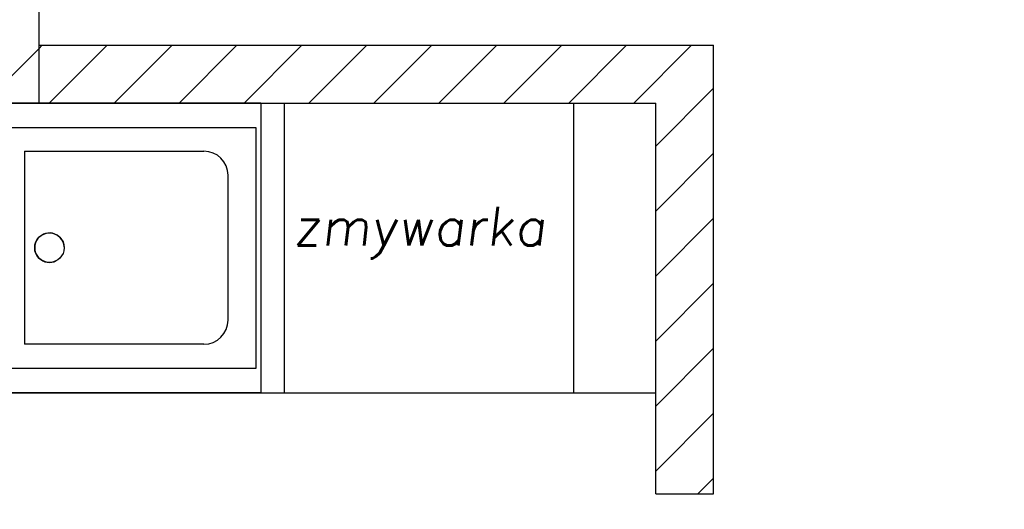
# Model space of a CAD drawing. Header units: millimetres. Extents: x -486876 to 553054, y -140324 to 834178.
# Tile 12 of 155: x -168119 to -166076, y 73259 to 74274. Entities that reach past the tile are written whole.
import ezdxf
from ezdxf.enums import TextEntityAlignment as Align

# ---------------------------------------------------------------- set-up
doc = ezdxf.new("R2010")
doc.units = ezdxf.units.MM
doc.linetypes.add('DASH2', pattern=[0.75, 0.5, -0.25])
doc.layers.add('_XREF', color=252, linetype='DASH2', lineweight=13)
doc.layers.add('XREF$0$ściana nośna', color=8, linetype='Continuous', lineweight=30)
for name, color, linetype in [('XREF$0$DRZWI', 8, 'Continuous'), ('XREF$0$MEBLE', 8, 'Continuous'), ('XREF$0$MEBLE_ŁAZIENKOWE_I_KUCHENNE', 8, 'Continuous'), ('XREF$0$nowe ściany', 8, 'Continuous'), ('XREF$0$WYMIARY', 9, 'Continuous'), ('XREF$0$WYPEŁNIENIA', 8, 'Continuous')]:
    doc.layers.add(name, color=color, linetype=linetype)
doc.styles.add('XREF$0$APLUS', font='arial.ttf', dxfattribs={"width": 0.6})
doc.styles.add('XREF$0$ROMANS', font='romans.shx')
pattern_1 = [(45, (-52999.899, 13162.694), (-6.7351921, 6.7351921), [])]

# ---------------------------------------------------------------- blocks, each defined once
blk = doc.blocks.new('XREF')
at = {"layer": 'XREF$0$WYPEŁNIENIA'}
h = blk.add_hatch(dxfattribs=at)
h.set_pattern_fill('ANSI31', color=256, scale=3)
h.set_pattern_definition(pattern_1)
h.paths.add_polyline_path([(2833.43, 10024.04), (2806.56, 10024.04), (2806.56, 10062.95), (2756.56, 10062.95), (2756.56, 10102.95), (2726.65, 10102.95), (2725.88, 10101.79), (2725.88, 10033.49), (2680.31, 10033.49), (2680.31, 10102.95), (2641.56, 10102.95), (2641.56, 10024.04), (2546.56, 10024.04), (2546.56, 9984.04), (2833.43, 9984.04)])
h.paths.add_polyline_path([(3067, 10024.04), (2833.43, 10024.04), (2833.43, 9984.04), (3067, 9984.04), (3067, 9994.04)])
h.paths.add_polyline_path([(2456.56, 10024.04), (2376.56, 10024.04), (2376.56, 10044.04), (2361.56, 10044.04), (2361.56, 10024.04), (2161.56, 10024.04), (2161.56, 10141.99), (2121.56, 10141.99), (2121.56, 9894.37), (1846.56, 9894.37), (1846.56, 9872.67), (1876.56, 9872.67), (2121.56, 9872.67), (2121.56, 9779.12), (2161.56, 9779.12), (2161.56, 9869.37), (2161.56, 9984.04), (2456.56, 9984.04)])
h.paths.add_polyline_path([(2376.56, 10304.91), (2361.56, 10304.91), (2361.56, 10144.04), (2371.64, 10144.04), (2376.56, 10144.04)])
h.paths.add_polyline_path([(2444.58, 10649.37), (2192.94, 10649.37), (2192.94, 10634.37), (2379.58, 10634.37), (2379.58, 10589.37), (2444.58, 10589.37)])
h.paths.add_polyline_path([(2161.56, 10634.37), (2192.94, 10634.37), (2192.94, 10649.37), (2161.56, 10649.37), (2161.56, 10704.67), (2121.56, 10704.67), (2121.56, 10581.7), (2161.56, 10581.7)])
h.paths.add_polyline_path([(2647.02, 10553.68), (2666.09, 10553.68), (2666.09, 10567.18), (2647.02, 10567.18)], flags=16)
h.paths.add_polyline_path([(2530.53, 10311.91), (2530.53, 10304.91), (2666.56, 10304.91), (2666.56, 10392.95), (2646.56, 10392.95), (2646.56, 10322.95), (2530.53, 10322.95)])
edge = h.paths.add_edge_path()
edge.add_line((2430.53, 10304.91), (2430.53, 10311.91))
edge.add_line((2430.53, 10311.91), (2433.03, 10311.91))
edge.add_line((2433.03, 10311.91), (2430.53, 10314.91))
edge.add_arc((2428.76, 10318.93), 4.39, 293.6835, 426.3165)
edge.add_line((2430.53, 10322.95), (2161.56, 10322.95))
edge.add_line((2161.56, 10322.95), (2161.56, 10418.77))
edge.add_line((2161.56, 10418.77), (2121.56, 10418.77))
edge.add_line((2121.56, 10418.77), (2121.56, 10304.91))
edge.add_line((2121.56, 10304.91), (2430.53, 10304.91))
h.paths.add_polyline_path([(2666.56, 10649.37), (2641.65, 10649.37), (2641.65, 10634.37), (2646.56, 10634.37), (2646.56, 10497.95), (2666.56, 10497.95)])
h = blk.add_hatch(dxfattribs=at)
h.set_pattern_fill('ANSI31', color=256, scale=3)
h.set_pattern_definition(pattern_1)
h.paths.add_polyline_path([(2558.56, 10304.91), (2546.56, 10304.91), (2546.56, 10206.27), (2556.56, 10206.27), (2558.56, 10206.27)])
h.paths.add_polyline_path([(2558.56, 10106.27), (2546.56, 10106.27), (2546.56, 10024.04), (2558.56, 10024.04)])
h.paths.add_polyline_path([(2161.56, 9779.12), (2121.56, 9779.12), (2121.56, 9694.37), (2161.56, 9694.37)])
h.paths.add_polyline_path([(2161.56, 9424.37), (2121.56, 9424.37), (2121.56, 9247.17), (1876.56, 9247.17), (1846.56, 9247.17), (1846.56, 9224.37), (2134.58, 9224.37), (2134.58, 9090.15), (2519.93, 9090.15), (2519.93, 9115.15), (2161.56, 9115.15)])
h.paths.add_polyline_path([(1876.56, 9441.47), (1846.56, 9441.47), (1846.56, 9404.47), (1876.56, 9404.47)])
h.paths.add_polyline_path([(1876.56, 9715.37), (1846.56, 9715.37), (1846.56, 9678.37), (1876.56, 9678.37)])
h.paths.add_polyline_path([(2699.1, 9115.15), (2648.93, 9115.15), (2648.93, 9090.15), (2699.1, 9090.15)])
h.paths.add_polyline_path([(2878.28, 9115.15), (2833.43, 9115.15), (2833.43, 9090.15), (2878.28, 9090.15)])
h.paths.add_polyline_path([(3386.56, 9321.43), (3541.76, 9319.38), (3541.76, 9339.38), (3386.56, 9341.43), (3386.56, 9472.15), (3361.56, 9472.15), (3361.56, 9115.15), (3007.28, 9115.15), (3007.28, 9090.15), (3386.56, 9090.15)])
h.paths.add_polyline_path([(3386.56, 9779.12), (3361.56, 9779.12), (3361.56, 9622.15), (3386.56, 9622.15)])
h.paths.add_polyline_path([(3386.56, 9871.31), (3361.56, 9871.31), (3361.56, 9779.12), (3386.56, 9779.12)])
h.paths.add_polyline_path([(3409.56, 10024.04), (3386.56, 10024.04), (3386.56, 10471.78), (3409.68, 10471.78), (3409.68, 10496.78), (3386.56, 10496.78), (3386.56, 10611.78), (3447.56, 10611.78), (3447.56, 10651.78), (3326.56, 10651.78), (3326.56, 10611.78), (3361.56, 10611.78), (3361.56, 10024.04), (3167, 10024.04), (3167, 9984.04), (3361.56, 9984.04), (3361.56, 9971.31), (3386.56, 9971.31), (3386.56, 9984.04), (3409.56, 9984.04)])
h.paths.add_polyline_path([(3221.56, 10651.78), (3201.56, 10651.78), (3201.56, 10666.78), (3176.56, 10666.78), (3176.56, 10322.95), (3201.56, 10322.95), (3201.56, 10611.78), (3221.56, 10611.78)])
h.paths.add_polyline_path([(2666.56, 10481.33), (2666.56, 10497.95), (2646.56, 10497.95), (2646.56, 10392.95), (2666.56, 10392.95)])
h.paths.add_polyline_path([(2833.43, 10649.37), (2666.56, 10649.37), (2666.56, 10637.37), (2833.43, 10637.37)])
h.paths.add_polyline_path([(2896.56, 10649.37), (2833.56, 10649.37), (2833.56, 10589.37), (2896.56, 10589.37)])
h.paths.add_polyline_path([(2896.56, 10649.37), (2884.56, 10649.37)])
h.paths.add_polyline_path([(3055.46, 10649.37), (2896.56, 10649.37), (2896.56, 10637.37), (3055.46, 10637.37)])
h.paths.add_polyline_path([(3033.87, 10637.37), (3021.87, 10637.37), (3021.87, 10496.71), (3033.87, 10496.71)])
h.paths.add_polyline_path([(3176.56, 10649.37), (3155.46, 10649.37), (3155.46, 10637.37), (3176.56, 10637.37)])
h.paths.add_polyline_path([(2806.56, 10316.91), (2666.56, 10316.91), (2666.56, 10304.91), (2794.56, 10304.91), (2794.56, 10223.94), (2806.56, 10223.94)])
at = {"layer": 'XREF$0$MEBLE', "lineweight": 25, "ltscale": 1.2}
for p, q in [((2717.49, 10304.91), (2717.49, 10244.91)), ((2777.49, 10304.91), (2777.49, 10244.91))]:
    blk.add_line(p, q, dxfattribs=at)
at = {"layer": 'XREF$0$MEBLE', "ltscale": 1.2}
blk.add_line((2558.56, 10244.91), (2794.56, 10244.91), dxfattribs=at)
at = {"layer": 'XREF$0$MEBLE_ŁAZIENKOWE_I_KUCHENNE'}
for p, q in [((2712.62, 10304.91), (2612.62, 10304.91)), ((2712.62, 10304.91), (2712.62, 10244.91)), ((2613.62, 10299.91), (2711.62, 10299.91)), ((2711.62, 10299.91), (2711.62, 10249.91)), ((2663.62, 10294.97), (2700.84, 10294.97)), ((2705.84, 10259.97), (2705.84, 10289.97)), ((2700.84, 10254.97), (2663.62, 10254.97)), ((2711.62, 10249.91), (2613.62, 10249.91)), ((2712.62, 10244.91), (2612.62, 10244.91))]:
    blk.add_line(p, q, dxfattribs=at)
blk.add_lwpolyline([(2663.62, 10294.97), (2663.62, 10254.97)], dxfattribs=at)
blk.add_circle((2668.79, 10274.97), 3.06, dxfattribs=at)
for centre, radius, start, end in [((2700.84, 10289.97), 5, 0, 90), ((2668.79, 10274.97), 3.06, 4.0066, 297.7973), ((2700.84, 10259.97), 5, 270, 0)]:
    blk.add_arc(centre, radius, start, end, dxfattribs=at)
at = {"layer": 'XREF$0$nowe ściany'}
for p, q in [((2666.56, 10316.91), (2806.56, 10316.91)), ((2806.56, 10223.94), (2806.56, 10316.91)), ((2666.56, 10304.91), (2794.56, 10304.91)), ((2794.56, 10223.94), (2794.56, 10304.91)), ((2794.56, 10223.94), (2806.56, 10223.94))]:
    blk.add_line(p, q, dxfattribs=at)
at = {"layer": 'XREF$0$ściana nośna'}
for p in [(2666.56, 10392.95), (2530.53, 10304.91)]:
    blk.add_line(p, (2666.56, 10304.91), dxfattribs=at)
at = {"style": 'XREF$0$APLUS'}
blk.add_attdef('165', text='', height=12.94, rotation=90, dxfattribs=at).set_placement((5850.28, 4086.91), align=Align.TOP_CENTER)
blk.add_attdef('70', text='', height=12.94, rotation=90, dxfattribs=at).set_placement((5846.74, 4087.03), align=Align.BOTTOM_CENTER)
at = {"layer": 'XREF$0$DRZWI', "style": 'XREF$0$APLUS'}
for tag, height, p in [('90', 10.59, (3968.05, 17970.78)), ('90', 10.59, (4273.69, 17907.63)), ('90', 10.59, (4647.11, 17907.63)), ('90', 10.59, (4995.74, 17907.63)), ('90', 10.59, (5345.01, 17907.63)), ('90', 8.24, (3625.86, 17450.53)), ('90', 8.24, (4282.58, 17436.64)), ('90', 8.24, (4577.82, 17436.64)), ('90', 8.24, (5003.12, 17436.64)), ('90', 8.24, (5300.95, 17436.64)), ('90', 8.24, (5625.63, 17350.96)), ('110', 12.94, (3772.73, 10725.01)), ('100', 12.94, (3763.85, 10003.38)), ('90', 10.59, (3383.41, 9921.97)), ('83', 10.59, (4118.73, 4184.03))]:
    blk.add_attdef(tag, text='', height=height, dxfattribs=at).set_placement(p, align=Align.BOTTOM_CENTER)
for tag, height, p in [('200', 10.59, (3967.95, 17967.89)), ('200', 10.59, (4273.59, 17904.74)), ('200', 10.59, (4647.01, 17904.74)), ('200', 10.59, (4995.64, 17904.74)), ('200', 10.59, (5344.91, 17904.74)), ('200', 8.24, (3625.86, 17448.28)), ('200', 8.24, (4282.58, 17434.39)), ('200', 8.24, (4577.82, 17434.39)), ('200', 8.24, (5003.12, 17434.39)), ('200', 8.24, (5300.95, 17434.39)), ('200', 8.24, (5625.63, 17348.71)), ('210', 12.94, (3772.6, 10721.48)), ('200', 12.94, (3763.85, 9999.84)), ('200', 10.59, (3383.31, 9919.08)), ('178', 10.59, (4118.62, 4181.14))]:
    blk.add_attdef(tag, text='', height=height, dxfattribs=at).set_placement(p, align=Align.TOP_CENTER)
for tag, height, p in [('205', 10.59, (4204.92, 17787.31)), ('210', 10.59, (5722.65, 17787.31)), ('210', 12.94, (4602.86, 17776.83)), ('210', 12.94, (4951.5, 17776.83)), ('210', 12.94, (5300.98, 17776.83)), ('210', 12.94, (4044.07, 17776.19)), ('210', 12.94, (3579.16, 17557.04)), ('210', 12.94, (3935.88, 17557.04)), ('210', 12.94, (4219.13, 17557.04)), ('210', 12.94, (4633.7, 17557.04)), ('210', 12.94, (4958.43, 17557.04)), ('210', 12.94, (5356.84, 17557.04)), ('210', 12.94, (5615.9, 17557.04)), ('200', 11.76, (4716.1, 10187.15)), ('200', 11.76, (4936.97, 10128.95)), ('200', 11.76, (5363.02, 10117.1)), ('210', 13.53, (3475.75, 9987.9)), ('170', 11.76, (4209.38, 4035.73))]:
    blk.add_attdef(tag, text='', height=height, rotation=90, dxfattribs=at).set_placement(p, align=Align.TOP_CENTER)
for tag, height, p in [('100', 10.59, (5719.75, 17787.41)), ('96', 10.59, (4202.03, 17787.41)), ('100', 12.94, (4040.53, 17776.32)), ('100', 12.94, (4599.33, 17776.96)), ('100', 12.94, (4947.96, 17776.96)), ('100', 12.94, (5297.45, 17776.96)), ('100', 12.94, (3575.63, 17557.16)), ('100', 12.94, (3932.34, 17557.16)), ('100', 12.94, (4215.59, 17557.16)), ('100', 12.94, (4630.17, 17557.16)), ('100', 12.94, (4954.89, 17557.16)), ('100', 12.94, (5353.3, 17557.16)), ('100', 12.94, (5612.36, 17557.16)), ('90', 11.76, (4712.89, 10187.26)), ('90', 11.76, (4933.75, 10129.07)), ('90', 11.76, (5359.81, 10117.21)), ('120', 13.53, (3472.06, 9987.9)), ('90', 11.76, (4206.17, 4035.84))]:
    blk.add_attdef(tag, text='', height=height, rotation=90, dxfattribs=at).set_placement(p, align=Align.BOTTOM_CENTER)
at = {"layer": 'XREF$0$WYMIARY', "insert": (2719.31, 10283.41), "char_height": 8, "width": 174.6276, "attachment_point": 1, "style": 'XREF$0$ROMANS'}
blk.add_mtext('{\\Q7;zmywarka}', dxfattribs=at)

msp = doc.modelspace()

# ---------------------------------------------------------------- block references
at = {"layer": '_XREF', "xscale": 10, "yscale": 10, "zscale": 10}
msp.add_blockref('XREF', (-194744.7507, -28948.20066), dxfattribs=at)

doc.saveas('drawing.dxf')
